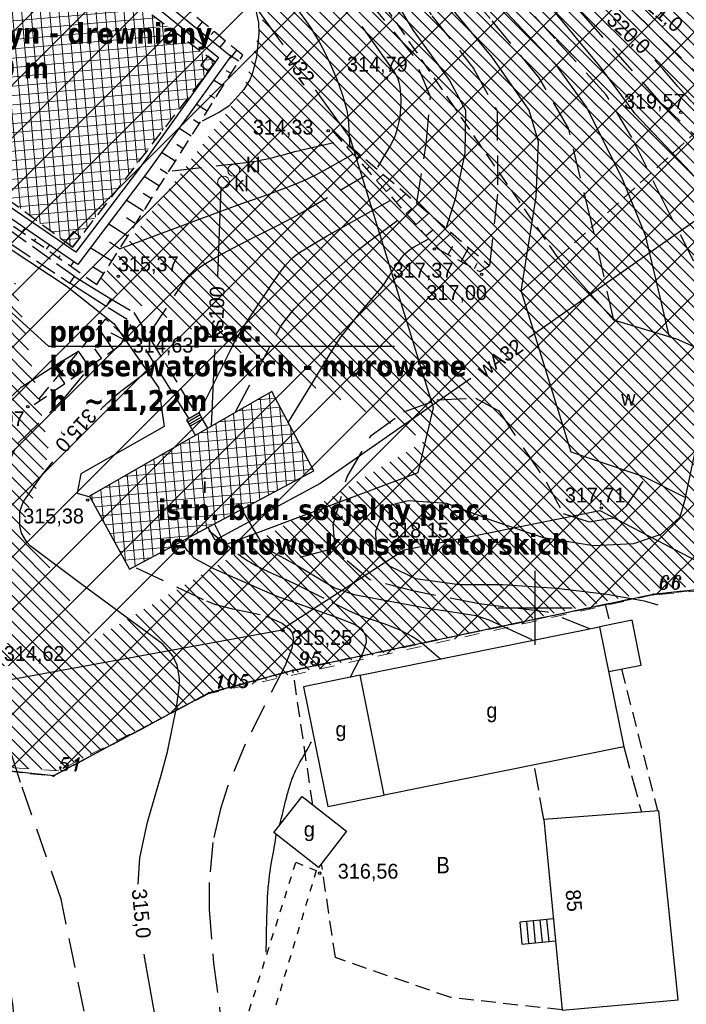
# Model space of a CAD drawing. Extents: x 4615668 to 9294084, y 5331114 to 10688993.
# Tile 55 of 181: x 4655660 to 4655705, y 5334986 to 5335053. Entities that reach past the tile are written whole.
import ezdxf
from ezdxf import colors
from ezdxf.entities.mleader import LeaderData, LeaderLine
from ezdxf.enums import TextEntityAlignment as Align
from ezdxf.math import Vec2, Vec3

# ---------------------------------------------------------------- set-up
doc = ezdxf.new("R2010")
doc.units = 0
doc.header["$MEASUREMENT"] = 0
for name, pattern in [('BUIB05', [1, 0.5, -0.5]), ('CHODNIK', [2, 1.5, -0.5]), ('DROGA', [1, 0.5, -0.5]), ('GEN7', [13.75, 9.75, -1.5, 1, -1.5]), ('KONTUR', [1.5, 1, -0.5]), ('SKARPA1', [1.5, 1, -0.5]), ('UZYTEK', [1.5, 1, -0.5]), ('WARSTWICA', [3, 2, -1]), ('WIATA', [1.5, 1, -0.5])]:
    doc.linetypes.add(name, pattern=pattern)
for name, color, linetype in [('10', 7, 'Continuous'), ('13', 7, 'Continuous'), ('14', 7, 'Continuous'), ('15', 7, 'Continuous'), ('16', 7, 'Continuous'), ('17', 7, 'Continuous'), ('19', 7, 'Continuous'), ('2', 7, 'Continuous'), ('21', 7, 'Continuous'), ('25', 7, 'Continuous'), ('27', 7, 'Continuous'), ('28', 7, 'Continuous'), ('38', 7, 'Continuous'), ('44', 7, 'Continuous'), ('45', 7, 'Continuous'), ('50', 7, 'Continuous'), ('51', 7, 'Continuous'), ('52', 7, 'Continuous'), ('57', 7, 'Continuous'), ('60', 7, 'Continuous'), ('7', 4, 'GEN7'), ('9', 7, 'Continuous'), ('DIM', 7, 'Continuous'), ('tpsa_stolarka', 4, 'Continuous'), ('UKKPA_506', 7, 'Continuous')]:
    doc.layers.add(name, color=color, linetype=linetype)
doc.layers.add('hatch', color=253, linetype='Continuous', lineweight=0)
doc.styles.add('ITALICT', font='ITALICT', dxfattribs={"height": 0.2})
doc.styles.get("Standard").update_dxf_attribs({"font": 'txt.shx'})
doc.styles.add('tomek14', font='ISOCP.shx', dxfattribs={"height": 14})
doc.styles.add('txt', font='TXT', dxfattribs={"height": 0.2})

# ---------------------------------------------------------------- blocks, each defined once
blk = doc.blocks.new('203')
at = {"layer": '57', "color": 3, "linetype": 'Continuous'}
blk.add_circle((0, 0), 0.045, dxfattribs=at)
blk = doc.blocks.new('*M2222')
at = {"layer": '60', "color": 7, "linetype": 'Continuous'}
for p, q in [((350, 197.5), (350, 202.5)), ((347.5, 200), (352.5, 200))]:
    blk.add_line(p, q, dxfattribs=at)
blk = doc.blocks.new('KL')
at = {"layer": 'UKKPA_506', "color": 7, "linetype": 'Continuous', "lineweight": 13}
blk.add_circle((0, 0), 0.4, dxfattribs=at)
blk = doc.blocks.new('WYS')
at = {"layer": '52', "color": 67, "linetype": 'Continuous'}
blk.add_circle((0, 0), 0.08, dxfattribs=at)

msp = doc.modelspace()

# ---------------------------------------------------------------- hatches: boundary and pattern name
at = {"layer": 'hatch', "lineweight": 0, "ltscale": 20}
h = msp.add_hatch(dxfattribs=at)
h.set_pattern_fill('ANSI31', color=3, scale=5, angle=90)
h.set_pattern_definition([(135, (-11889.38753, -1756.1574), (-0.44194173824, -0.44194173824), [])])
h.paths.add_polyline_path([(4655588.854, 5335106.349), (4655610.799, 5335092.928), (4655619.826, 5335105.313), (4655679.3, 5335063.025), (4655675.327, 5335047.976), (4655665.409, 5335034.833), (4655687.601, 5335024.333), (4655665.162, 5335010.881), (4655660.44, 5335018.722), (4655662.201, 5335023.441), (4655659.892, 5335034.977), (4655638.385, 5335008.562), (4655616.894, 5335004.668), (4655615.082, 5335002.357), (4655641.603, 5335003.489), (4655662.829, 5335002.048), (4655672.968, 5335007.291), (4655703.279, 5335014.289), (4655716.801, 5335015.212), (4655741.269, 5335020.258), (4655757.915, 5335026.021), (4655726.837, 5335084.415), (4655710.028, 5335087.457), (4655682.401, 5335098.021), (4655634.828, 5335133.012), (4655626.983, 5335138.104), (4655613.086, 5335142.87)])
at = {"layer": 'hatch', "lineweight": 0}
h = msp.add_hatch(dxfattribs=at)
h.set_pattern_fill('ANSI31', color=160, scale=20)
h.set_pattern_definition([(45, (-11889.3875, -1756.1574), (-1.767766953, 1.767766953), [])])
h.paths.add_polyline_path([(4655585.345, 5335100.489), (4655609.825, 5335141.174), (4655724.52, 5335052.343), (4655757.949, 5335025.923), (4655741.269, 5335020.258), (4655716.277, 5335015.104), (4655702.906, 5335013.9), (4655672.968, 5335007.246), (4655662.829, 5335002.048), (4655641.397, 5335003.503), (4655600.675, 5335001.373), (4655590.095, 5334999.07), (4655563.772, 5335009.583), (4655603.239, 5335036.519), (4655603.01, 5335091.868)])
at = {"layer": 'hatch', "lineweight": 0, "ltscale": 40}
h = msp.add_hatch(dxfattribs=at)
h.set_pattern_fill('ANSI37', color=0, scale=5, angle=50)
h.set_pattern_definition([(95, (-11889.38753, -1756.1574), (-0.62262168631, -0.05447233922), []), (185, (-11889.38753, -1756.1574), (0.05447233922, -0.62262168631), [])])
h.paths.add_polyline_path([(4655657.147, 5335062.016), (4655673.392, 5335049.826), (4655663.758, 5335037.345), (4655647.558, 5335049.339)])
h = msp.add_hatch(dxfattribs=at)
h.set_pattern_fill('ANSI37', color=0, scale=5, angle=50)
h.set_pattern_definition([(95, (-11889.38753, -1756.1574), (-0.62262168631, -0.05447233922), []), (185, (-11889.38753, -1756.1574), (0.05447233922, -0.62262168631), [])])
h.paths.add_polyline_path([(4655667.616, 5335015.63), (4655680.046, 5335022.258), (4655677.213, 5335027.622), (4655664.902, 5335020.561)])

# ---------------------------------------------------------------- linework, layer by layer
at = {"color": 94, "linetype": 'BUIB05', "lineweight": 0, "ltscale": 2}
msp.add_lwpolyline([(4655585.345, 5335100.489), (4655609.825, 5335141.174), (4655724.52, 5335052.343), (4655757.949, 5335025.923), (4655741.269, 5335020.258), (4655716.277, 5335015.104), (4655702.906, 5335013.9), (4655672.968, 5335007.246), (4655662.829, 5335002.048), (4655641.397, 5335003.503), (4655600.675, 5335001.373), (4655590.095, 5334999.07), (4655563.772, 5335009.583), (4655603.239, 5335036.519), (4655603.01, 5335091.868)], close=True, dxfattribs=at)
at = {"layer": '13', "color": 132, "linetype": 'WIATA'}
msp.add_lwpolyline([(4655657.147, 5335062.016), (4655673.392, 5335049.826), (4655663.758, 5335037.345), (4655647.558, 5335049.339)], close=True, dxfattribs=at)
at = {"layer": '13', "color": 132, "linetype": 'Continuous'}
for points in [[(4655672.889, 5335050.224), (4655672.411, 5335049.62), (4655672.914, 5335049.222), (4655673.392, 5335049.826)], [(4655663.288, 5335037.725), (4655663.758, 5335037.345), (4655664.299, 5335038.016), (4655663.828, 5335038.395)]]:
    msp.add_lwpolyline(points, close=True, dxfattribs=at)
at = {"layer": '13', "color": 7, "linetype": 'Continuous'}
for points in [[(4655667.616, 5335015.63), (4655680.046, 5335022.258), (4655677.213, 5335027.622), (4655664.902, 5335020.561)], [(4655683.153, 5335008.481), (4655699.313, 5335011.745), (4655700.945, 5335003.663), (4655684.785, 5335000.399)], [(4655679.241, 5335000.309), (4655682.244, 5334997.965), (4655680.346, 5334995.532), (4655677.342, 5334997.876)], [(4655695.539, 5334998.758), (4655696.789, 5334985.893), (4655704.618, 5334986.592), (4655703.295, 5334999.347)]]:
    msp.add_lwpolyline(points, close=True, dxfattribs=at)
for points in [[(4655699.922, 5335008.731), (4655702.122, 5335009.176), (4655701.514, 5335012.189), (4655699.313, 5335011.745)], [(4655683.153, 5335008.481), (4655679.343, 5335007.712), (4655680.975, 5334999.63), (4655684.785, 5335000.399)]]:
    msp.add_lwpolyline(points, dxfattribs=at)
at = {"layer": '15', "color": 62, "linetype": 'Continuous'}
for p, q in [((4655672.378, 5335026.033), (4655671.539, 5335025.552)), ((4655672.458, 5335025.895), (4655671.619, 5335025.414)), ((4655694.378, 5334991.874), (4655694.522, 5334990.396)), ((4655694.832, 5334991.918), (4655694.975, 5334990.44)), ((4655695.285, 5334991.962), (4655695.428, 5334990.484)), ((4655695.738, 5334992.006), (4655695.881, 5334990.528))]:
    msp.add_line(p, q, dxfattribs=at)
for points in [[(4655672.537, 5335025.756), (4655672.299, 5335026.172), (4655671.46, 5335025.691), (4655671.698, 5335025.275)], [(4655672.889, 5335025.142), (4655672.537, 5335025.756), (4655671.698, 5335025.275), (4655672.05, 5335024.661)], [(4655696.191, 5334992.05), (4655693.925, 5334991.83), (4655694.069, 5334990.352), (4655696.334, 5334990.572)]]:
    msp.add_lwpolyline(points, dxfattribs=at)
at = {"layer": '16', "color": 7, "linetype": 'CHODNIK'}
for p, q in [((4655700.945, 5335003.663), (4655702.131, 5334999.259)), ((4655695.539, 5334998.758), (4655694.907, 5335002.443))]:
    msp.add_line(p, q, dxfattribs=at)
for points in [[(4655663.905, 5335035.366), (4655657.38, 5335040.012), (4655648.345, 5335046.517), (4655646.462, 5335047.96)], [(4655646.178, 5335047.603), (4655659.663, 5335037.534), (4655663.58, 5335034.924)], [(4655671.619, 5335025.782), (4655667.453, 5335032.462), (4655666.028, 5335033.342)], [(4655666.353, 5335033.866), (4655667.907, 5335032.934), (4655672.128, 5335026.074)]]:
    msp.add_lwpolyline(points, dxfattribs=at)
at = {"layer": '17', "color": 97, "linetype": 'DROGA'}
msp.add_lwpolyline([(4655665.864, 5334968.839), (4655665.996, 5334971.667), (4655674.766, 5334982.99), (4655678.825, 5334995.871), (4655680.203, 5334995.331), (4655676.175, 5334981.931), (4655667.687, 5334970.731)], dxfattribs=at)
at = {"layer": '19', "color": 172, "linetype": 'Continuous'}
msp.add_line((4655679.111, 5335016.444), (4655681.581, 5335017.092), dxfattribs=at)
at = {"layer": '2', "color": 5, "linetype": 'Continuous'}
for p, q in [((4655716.849, 5335015.422), (4655702.929, 5335013.939)), ((4655702.929, 5335013.939), (4655678.628, 5335008.812)), ((4655678.628, 5335008.812), (4655672.968, 5335007.291)), ((4655672.968, 5335007.291), (4655662.479, 5335001.698)), ((4655662.479, 5335001.698), (4655651.948, 5335002.835))]:
    msp.add_line(p, q, dxfattribs=at)
at = {"layer": '21', "color": 1, "linetype": 'Continuous'}
msp.add_lwpolyline([(4655647.55, 5335047.127), (4655647.701, 5335044.944), (4655657.718, 5335037.79), (4655659.552, 5335037.235), (4655663.39, 5335034.698), (4655666.562, 5335032.177), (4655669.567, 5335027.88), (4655669.953, 5335025.254), (4655664.331, 5335022.061), (4655664.068, 5335020.763), (4655664.926, 5335020.518)], dxfattribs=at)
at = {"layer": '25', "color": 165, "linetype": 'Continuous'}
for points in [[(4655677.964, 5335050.989), (4655676.1, 5335053.572), (4655667.786, 5335060.963), (4655661.406, 5335065.199), (4655655.452, 5335069.123), (4655637.039, 5335074.982), (4655624.232, 5335084.631), (4655622.842, 5335085.675)], [(4655729.553, 5335055.974), (4655714.455, 5335045.08), (4655707.878, 5335040.608), (4655694.548, 5335031.238)], [(4655673.328, 5335018.676), (4655674.03, 5335017.268), (4655687.084, 5335022.156), (4655688.118, 5335026.51), (4655682.477, 5335044.732), (4655680.143, 5335047.968)], [(4655690.634, 5335028.503), (4655680.471, 5335021.41), (4655673.388, 5335017.592), (4655672.904, 5335018.45)]]:
    msp.add_lwpolyline(points, dxfattribs=at)
at = {"layer": '27', "color": 17, "linetype": 'Continuous'}
msp.add_line((4655673.776, 5335041.378), (4655673.543, 5335035.402), dxfattribs=at)
msp.add_lwpolyline([(4655673.35, 5335030.456), (4655673.325, 5335029.807), (4655673.114, 5335025.271)], dxfattribs=at)
at = {"layer": '38', "color": 97, "linetype": 'Continuous'}
msp.add_lwpolyline([(4655583.716, 5335000.259), (4655587.433, 5335000.202), (4655625.383, 5335005.955), (4655636.418, 5335007.594), (4655657.829, 5335007.879), (4655677.787, 5335011.524), (4655686.135, 5335016.935), (4655699.337, 5335019.603), (4655707.629, 5335015.273), (4655724.926, 5335014.934), (4655744.155, 5335019.032), (4655746.363, 5335020.077), (4655759.249, 5335031.868), (4655781.041, 5335034.87), (4655808.418, 5335038.151), (4655830.385, 5335042.05), (4655859.244, 5335048.896), (4655876.161, 5335050.644), (4655888.708, 5335047.526), (4655916.355, 5335047.409), (4655948.844, 5335051.828), (4655991.751, 5335057.21), (4655991.355, 5335065.089)], dxfattribs=at)
at = {"layer": '44', "color": 125, "linetype": 'Continuous'}
msp.add_lwpolyline([(4655663.905, 5335035.366), (4655666.353, 5335033.866), (4655666.028, 5335033.342), (4655663.58, 5335034.924), (4655663.905, 5335035.366)], dxfattribs=at)
at = {"layer": '45', "color": 219, "linetype": 'Continuous'}
for points in [[(4655636.198, 5335067.381), (4655638.323, 5335067.526), (4655647.061, 5335068.833), (4655653.766, 5335067.223), (4655663.923, 5335058.812), (4655674.432, 5335050.237), (4655668.756, 5335042.325), (4655664.112, 5335036.191), (4655655.13, 5335042.347), (4655648.921, 5335046.673)], [(4655638.433, 5335066.936), (4655647.035, 5335068.223), (4655653.49, 5335066.673), (4655663.541, 5335058.348), (4655673.616, 5335050.129), (4655668.272, 5335042.681), (4655663.98, 5335037.009), (4655655.472, 5335042.841), (4655649.263, 5335047.165)], [(4655694.022, 5335034.38), (4655697.363, 5335023.547), (4655702.337, 5335021.871), (4655705.095, 5335020.468), (4655706.183, 5335025.573), (4655707.31, 5335029.899), (4655704.512, 5335031.146), (4655700.277, 5335032.432), (4655696.509, 5335036.64), (4655694.022, 5335034.38)]]:
    msp.add_lwpolyline(points, dxfattribs=at)
at = {"layer": '50', "color": 245, "linetype": 'WARSTWICA'}
for points in [[(4655686.975, 5335040.351), (4655687.615, 5335044.286), (4655687.914, 5335047.494), (4655686.72, 5335050.317), (4655684.374, 5335053.183), (4655682.415, 5335055.774), (4655680.923, 5335058.084), (4655679.984, 5335061.035), (4655679.473, 5335062.874), (4655672.996, 5335068.55), (4655669.715, 5335072.691), (4655665.543, 5335078.238), (4655662.259, 5335082.344), (4655660.004, 5335086.811), (4655657.36, 5335094.083), (4655653.742, 5335103.381), (4655651.994, 5335109.24), (4655649.35, 5335114.159), (4655646.499, 5335120.087), (4655646.061, 5335120.99)], [(4655651.404, 5335120.001), (4655654.474, 5335113.714), (4655656.478, 5335108.068), (4655657.915, 5335103.905), (4655660.047, 5335098.174), (4655662.392, 5335092.614), (4655664.863, 5335087.549), (4655666.824, 5335083.229), (4655669.511, 5335079.251), (4655673.086, 5335075.25), (4655677.436, 5335069.561), (4655681.231, 5335065.498), (4655683.361, 5335061.273), (4655685.399, 5335057.319), (4655688, 5335052.956), (4655690.815, 5335049.406), (4655692.392, 5335046.541), (4655692.435, 5335040.913), (4655691.892, 5335036.116)], [(4655700.277, 5335032.432), (4655698.75, 5335039.097), (4655697.204, 5335045.373), (4655695.235, 5335048.758), (4655691.931, 5335052.778), (4655688.561, 5335056.555), (4655686.312, 5335060.716), (4655684.554, 5335064.524), (4655683.359, 5335067.485), (4655681.601, 5335069.742), (4655678.719, 5335073.55), (4655675.137, 5335078.737), (4655672.044, 5335083.18), (4655669.302, 5335088.539), (4655666.565, 5335095.421), (4655663.542, 5335103.178), (4655658.902, 5335114.319)], [(4655711.246, 5335014.803), (4655710.595, 5335020.567), (4655709.24, 5335027.527), (4655707.017, 5335033.727), (4655703.818, 5335040.035), (4655701.494, 5335044.736), (4655699.759, 5335047.618), (4655696.289, 5335051.425), (4655691.897, 5335056.319), (4655689.464, 5335059.94), (4655686.537, 5335065.215), (4655685.127, 5335069.837), (4655681.393, 5335075.583), (4655678.194, 5335081.619), (4655674.245, 5335091.321), (4655671.263, 5335099.043), (4655667.852, 5335107.678)], [(4655679.672, 5335098.218), (4655683.126, 5335084.153), (4655684.71, 5335078.735), (4655687.041, 5335071.774), (4655688.614, 5335067.206), (4655691.216, 5335062.095), (4655693.54, 5335058.314), (4655698.202, 5335052.985), (4655703.299, 5335047.221), (4655705.561, 5335045.063), (4655709.085, 5335042.833), (4655710.928, 5335042.289)], [(4655712.342, 5335044.512), (4655706.975, 5335047.993), (4655702.475, 5335052.397), (4655697.161, 5335057.455), (4655693.752, 5335061.895), (4655692.017, 5335064.994), (4655691.475, 5335068.475), (4655691.53, 5335072.842), (4655690.12, 5335077.03), (4655688.823, 5335080.143), (4655688.877, 5335084.384), (4655689.741, 5335088.395), (4655691.584, 5335093.615)], [(4655676.059, 5335058.358), (4655677.594, 5335055.407), (4655677.828, 5335054.987), (4655677.996, 5335054.714), (4655678.353, 5335054.182), (4655679.491, 5335052.621), (4655679.853, 5335052.088), (4655680.024, 5335051.814), (4655680.412, 5335051.147), (4655680.596, 5335050.81), (4655680.861, 5335050.299), (4655681.232, 5335049.518), (4655681.572, 5335048.717), (4655681.73, 5335048.307), (4655681.999, 5335047.534), (4655682.114, 5335047.144), (4655682.255, 5335046.554), (4655682.322, 5335046.157), (4655682.346, 5335045.957), (4655682.37, 5335045.655), (4655682.455, 5335044.03)], [(4655670.479, 5335042.5), (4655673.805, 5335042.87), (4655675.468, 5335043.056), (4655675.617, 5335043.074), (4655675.717, 5335043.087), (4655675.915, 5335043.117), (4655676.014, 5335043.133), (4655676.211, 5335043.167), (4655676.408, 5335043.205), (4655676.54, 5335043.232), (4655676.801, 5335043.289), (4655677.095, 5335043.357), (4655677.29, 5335043.405), (4655677.42, 5335043.438), (4655677.68, 5335043.504), (4655678.069, 5335043.607), (4655678.588, 5335043.744), (4655678.848, 5335043.811), (4655679.108, 5335043.877), (4655679.238, 5335043.908), (4655679.434, 5335043.954), (4655681.481, 5335044.425)], [(4655668.983, 5335031.562), (4655671.115, 5335034.77), (4655671.204, 5335034.898), (4655671.396, 5335035.141), (4655671.605, 5335035.369), (4655671.754, 5335035.513), (4655672.07, 5335035.784), (4655672.32, 5335035.974), (4655672.493, 5335036.094), (4655672.85, 5335036.324), (4655673.404, 5335036.647), (4655674.526, 5335037.25), (4655675.045, 5335037.527), (4655676.093, 5335038.061), (4655677.493, 5335038.763), (4655678.189, 5335039.122), (4655678.876, 5335039.495), (4655679.217, 5335039.688), (4655683.652, 5335042.255)], [(4655674.782, 5335026.301), (4655677.512, 5335031.476), (4655677.603, 5335031.644), (4655677.8, 5335031.971), (4655678.013, 5335032.288), (4655678.163, 5335032.494), (4655678.48, 5335032.893), (4655678.732, 5335033.183), (4655679.263, 5335033.743), (4655679.82, 5335034.282), (4655680.966, 5335035.326), (4655682.319, 5335036.547), (4655683.008, 5335037.138), (4655683.716, 5335037.706), (4655684.079, 5335037.978), (4655686.126, 5335039.475)], [(4655665.206, 5334970.151), (4655665.505, 5334976.224), (4655665.163, 5334982.897), (4655662.993, 5334993.385), (4655660.264, 5335001.255), (4655657.876, 5335008.596), (4655657.706, 5335013.087), (4655657.835, 5335019.259), (4655660.052, 5335024.092), (4655663.25, 5335027.214), (4655664.828, 5335029.139)], [(4655698.659, 5335011.625), (4655695.802, 5335012.737), (4655691.197, 5335013.293), (4655686.804, 5335014.148), (4655683.819, 5335014.918), (4655682.113, 5335016.329), (4655681.474, 5335017.057), (4655681.346, 5335018.639), (4655682.28, 5335021.874), (4655683.901, 5335024.654), (4655686.118, 5335026.237), (4655688.336, 5335027.049), (4655690.937, 5335027.177), (4655692.515, 5335026.322), (4655694.178, 5335023.799), (4655695.713, 5335021.532), (4655696.864, 5335019.393), (4655698.613, 5335018.837), (4655700.233, 5335019.094), (4655701.129, 5335019.906), (4655702.408, 5335021.788)], [(4655672.952, 5335018.256), (4655674.913, 5335016.674), (4655675.315, 5335016.376), (4655675.595, 5335016.194), (4655675.785, 5335016.079), (4655676.175, 5335015.862), (4655676.474, 5335015.71), (4655677.083, 5335015.423), (4655678.316, 5335014.87), (4655678.922, 5335014.578), (4655681.25, 5335013.403), (4655682.419, 5335012.824), (4655682.777, 5335012.661), (4655683.02, 5335012.563), (4655683.514, 5335012.384), (4655684.014, 5335012.219), (4655684.682, 5335012.001), (4655685.014, 5335011.885), (4655685.504, 5335011.692), (4655685.745, 5335011.584), (4655686.346, 5335011.28), (4655686.639, 5335011.114), (4655687.065, 5335010.844), (4655687.47, 5335010.547), (4655687.664, 5335010.386), (4655688.602, 5335009.574)], [(4655668.056, 5335015.722), (4655672.789, 5335013.498), (4655673.333, 5335013.28), (4655674.46, 5335012.992), (4655676.773, 5335012.499), (4655677.906, 5335012.001), (4655678.404, 5335011.591), (4655678.578, 5335011.338), (4655678.674, 5335010.931), (4655678.564, 5335010.316), (4655678.077, 5335009.092), (4655675.397, 5335003.848), (4655674.217, 5335000.959), (4655673.735, 5334999.485), (4655673.222, 5334997.218), (4655672.97, 5334994.507), (4655672.97, 5334992.689), (4655673.268, 5334989.071), (4655673.684, 5334985.979), (4655673.993, 5334984.451), (4655674.42, 5334982.698)]]:
    msp.add_lwpolyline(points, dxfattribs=at)
at = {"layer": '50', "color": 216, "linetype": 'Continuous'}
for points in [[(4655659.279, 5335094.702), (4655661.739, 5335089.162), (4655663.867, 5335083.9), (4655666.84, 5335079.308), (4655670.233, 5335075.218), (4655674.422, 5335070.822), (4655678.398, 5335066.108), (4655681.955, 5335061.35), (4655683.684, 5335057.037), (4655686.737, 5335051.961), (4655689.187, 5335048.577), (4655690.266, 5335046.576), (4655690.222, 5335043.684), (4655689.579, 5335040.582), (4655688.937, 5335038.609)], [(4655694.022, 5335034.38), (4655695.033, 5335040.743), (4655695.194, 5335044.449), (4655694.551, 5335046.584), (4655692.061, 5335050.169), (4655688.774, 5335054.142), (4655686.766, 5335057.405), (4655684.998, 5335060.547), (4655683.753, 5335063.327), (4655682.55, 5335066.586), (4655679.665, 5335069.715), (4655677.104, 5335073.203), (4655673.729, 5335077.513), (4655670.998, 5335081.099), (4655667.957, 5335085.631), (4655666.787, 5335087.41), (4655663.933, 5335094.496)], [(4655670.729, 5335092.196), (4655671.285, 5335090.864), (4655673.896, 5335084.741), (4655676.909, 5335078.416), (4655679.985, 5335074.292), (4655681.472, 5335071.714), (4655684.256, 5335068.51), (4655684.806, 5335067.363), (4655686.172, 5335063.657), (4655686.935, 5335062.126), (4655689.585, 5335057.394), (4655692.638, 5335053.567), (4655696.333, 5335049.66), (4655698.449, 5335046.738), (4655700.859, 5335041.904), (4655702.385, 5335038.157), (4655703.466, 5335033.592), (4655703.989, 5335031.376)], [(4655716.757, 5335014.837), (4655717.039, 5335017.214), (4655716.717, 5335020.96), (4655715.592, 5335024.773), (4655713.383, 5335030.01), (4655711.254, 5335034.924), (4655709.009, 5335038.411), (4655705.434, 5335042.399), (4655701.698, 5335046.347), (4655699.334, 5335049.548), (4655696.12, 5335053.415), (4655693.067, 5335057.161), (4655690.054, 5335061.431), (4655688.053, 5335065.075), (4655687.129, 5335067.975), (4655685.201, 5335071.56), (4655682.315, 5335077.79), (4655679.744, 5335084.397), (4655677.585, 5335090.231)], [(4655674.764, 5335057.04), (4655676.05, 5335053.616), (4655676.296, 5335052.504), (4655676.319, 5335051.732), (4655676.17, 5335050.192), (4655675.934, 5335049.176), (4655675.74, 5335048.686), (4655675.327, 5335047.976), (4655674.298, 5335046.849), (4655673.68, 5335046.445), (4655672.515, 5335045.841)], [(4655672.299, 5335026.172), (4655674.361, 5335030.322), (4655674.603, 5335030.789), (4655674.773, 5335031.096), (4655675.128, 5335031.7), (4655675.694, 5335032.589), (4655676.877, 5335034.342), (4655677.167, 5335034.783), (4655677.558, 5335035.373), (4655677.761, 5335035.662), (4655678.083, 5335036.079), (4655678.253, 5335036.277), (4655678.493, 5335036.526), (4655678.62, 5335036.644), (4655678.818, 5335036.811), (4655679.137, 5335037.037), (4655680.208, 5335037.687), (4655680.928, 5335038.103), (4655682.378, 5335038.919), (4655685.192, 5335040.501)], [(4655678.284, 5335025.488), (4655681.312, 5335030.45), (4655681.636, 5335030.952), (4655681.864, 5335031.279), (4655682.343, 5335031.915), (4655683.101, 5335032.843), (4655684.134, 5335034.065), (4655684.638, 5335034.684), (4655684.793, 5335034.891), (4655685.084, 5335035.326), (4655685.651, 5335036.218), (4655685.852, 5335036.501), (4655685.958, 5335036.636), (4655686.183, 5335036.89), (4655686.303, 5335037.008), (4655686.495, 5335037.171), (4655686.702, 5335037.315), (4655686.813, 5335037.379), (4655687.751, 5335037.892)], [(4655657.663, 5334971.143), (4655659.122, 5334976.723), (4655660.094, 5334981.003), (4655659.77, 5334986.15), (4655658.85, 5334991.66), (4655656.419, 5334998.703), (4655654.37, 5335004.311), (4655653.667, 5335009.404), (4655653.722, 5335013.142), (4655654.853, 5335017.619), (4655656.582, 5335022.603), (4655658.473, 5335026.179), (4655660.309, 5335027.913), (4655662.578, 5335029.376), (4655664.17, 5335030.333)], [(4655705.095, 5335020.468), (4655704.722, 5335019.15), (4655703.437, 5335017.981), (4655701.589, 5335017.337), (4655698.898, 5335017.216), (4655695.524, 5335017.74), (4655692.109, 5335018.908), (4655689.016, 5335020.076), (4655686.405, 5335020.237), (4655684.798, 5335019.834), (4655684.196, 5335018.183), (4655684.236, 5335016.813), (4655685.16, 5335015.846), (4655686.887, 5335015), (4655689.86, 5335014.598), (4655692.752, 5335014.598), (4655696.407, 5335014.356), (4655699.822, 5335013.953), (4655702.312, 5335013.51), (4655703.236, 5335013.228)], [(4655675.211, 5335019.604), (4655676.376, 5335017.63), (4655677.075, 5335016.89), (4655678.947, 5335015.858), (4655681.429, 5335014.385), (4655682.763, 5335013.924), (4655687.704, 5335012.997), (4655689.1, 5335012.805), (4655690.952, 5335012.518), (4655691.841, 5335012.232), (4655694.734, 5335010.903)], [(4655682.482, 5335008.325), (4655683.366, 5335010.016), (4655683.585, 5335010.722), (4655683.575, 5335011.09), (4655683.325, 5335011.547), (4655682.827, 5335011.884), (4655681.759, 5335012.313), (4655677.461, 5335013.843), (4655673.283, 5335015.656), (4655671.998, 5335016.351), (4655671.516, 5335016.865), (4655671.114, 5335017.509)], [(4655677.745, 5334998.441), (4655677.803, 5334998.662), (4655677.841, 5334998.81), (4655677.915, 5334999.106), (4655677.988, 5334999.402), (4655678.085, 5334999.796), (4655678.134, 5334999.994), (4655678.21, 5335000.289), (4655678.249, 5335000.436), (4655678.303, 5335000.632), (4655678.331, 5335000.73), (4655678.374, 5335000.877), (4655678.441, 5335001.096), (4655678.512, 5335001.314), (4655678.549, 5335001.422), (4655678.585, 5335001.524), (4655678.61, 5335001.591), (4655678.663, 5335001.724), (4655678.691, 5335001.79), (4655678.748, 5335001.921), (4655678.808, 5335002.051), (4655678.85, 5335002.137), (4655678.935, 5335002.307), (4655679.035, 5335002.498), (4655679.104, 5335002.624), (4655679.244, 5335002.874), (4655679.386, 5335003.123), (4655679.577, 5335003.456), (4655679.67, 5335003.622), (4655679.762, 5335003.79), (4655679.807, 5335003.874), (4655679.874, 5335004.001)], [(4655676.821, 5334989.821), (4655676.831, 5334990.156), (4655676.837, 5334990.378), (4655676.847, 5334990.824), (4655676.855, 5334991.27), (4655676.865, 5334991.865), (4655676.871, 5334992.162), (4655676.883, 5334992.608), (4655676.891, 5334992.831), (4655676.902, 5334993.128), (4655676.909, 5334993.276), (4655676.921, 5334993.499), (4655676.942, 5334993.833), (4655676.958, 5334994.055), (4655676.967, 5334994.166), (4655676.982, 5334994.333), (4655676.994, 5334994.46), (4655677.021, 5334994.712), (4655677.053, 5334994.964), (4655677.075, 5334995.131), (4655677.091, 5334995.243), (4655677.125, 5334995.466), (4655677.164, 5334995.716), (4655677.192, 5334995.883), (4655677.249, 5334996.216), (4655677.307, 5334996.549), (4655677.384, 5334996.993), (4655677.422, 5334997.216), (4655677.477, 5334997.549), (4655677.504, 5334997.716)]]:
    msp.add_lwpolyline(points, dxfattribs=at)
at = {"layer": '50', "color": 7, "linetype": 'Continuous'}
for points in [[(4655684.359, 5335042.735), (4655685.187, 5335044.159), (4655685.382, 5335044.536), (4655685.494, 5335044.797), (4655685.56, 5335044.976), (4655685.675, 5335045.342), (4655685.746, 5335045.622), (4655685.785, 5335045.811), (4655685.849, 5335046.193), (4655685.873, 5335046.385), (4655685.905, 5335046.768), (4655685.919, 5335047.15), (4655685.918, 5335047.402), (4655685.893, 5335047.895), (4655685.863, 5335048.145), (4655685.84, 5335048.271), (4655685.796, 5335048.46), (4655685.703, 5335048.737), (4655685.576, 5335048.999), (4655685.499, 5335049.121), (4655683.447, 5335052.009), (4655683.3, 5335052.219)], [(4655711.488, 5335043.457), (4655708.651, 5335044.726), (4655708.235, 5335044.931), (4655707.967, 5335045.083), (4655707.791, 5335045.19), (4655707.448, 5335045.42), (4655707.198, 5335045.604), (4655706.714, 5335045.997), (4655706.251, 5335046.417), (4655705.952, 5335046.709), (4655705.378, 5335047.309), (4655704.594, 5335048.189), (4655703.564, 5335049.372), (4655703.037, 5335049.952)], [(4655666.939, 5335037.239), (4655673.826, 5335039.807), (4655675.439, 5335040.382), (4655676.879, 5335040.882), (4655677.595, 5335041.141), (4655678.659, 5335041.553), (4655679.357, 5335041.85), (4655679.702, 5335042.007), (4655680.214, 5335042.254), (4655680.966, 5335042.656), (4655682.702, 5335043.645)], [(4655665.639, 5335026.381), (4655665.856, 5335026.597), (4655665.966, 5335026.703), (4655666.132, 5335026.862), (4655666.301, 5335027.018), (4655666.386, 5335027.095), (4655666.558, 5335027.247), (4655666.645, 5335027.323), (4655666.776, 5335027.434), (4655666.953, 5335027.581), (4655667.042, 5335027.653), (4655667.177, 5335027.759), (4655667.314, 5335027.864), (4655667.383, 5335027.915), (4655669.185, 5335029.254)], [(4655668.185, 5334994.39), (4655668.309, 5334996.166), (4655668.825, 5334998.579), (4655669.75, 5335001.737), (4655670.177, 5335003.326), (4655670.786, 5335006.314), (4655670.978, 5335007.81), (4655670.986, 5335008.255), (4655670.81, 5335009.16), (4655670.521, 5335009.8), (4655669.854, 5335010.589), (4655664.38, 5335014.598), (4655660.912, 5335017.214), (4655660.672, 5335017.451), (4655660.328, 5335018.068), (4655660.201, 5335018.545), (4655660.205, 5335019.52), (4655660.443, 5335020.152), (4655661.715, 5335022.005), (4655662.428, 5335022.885)], [(4655670.709, 5334977.851), (4655668.774, 5334988.626), (4655668.749, 5334988.764), (4655668.737, 5334988.833), (4655668.719, 5334988.937), (4655668.692, 5334989.093), (4655668.665, 5334989.248), (4655668.652, 5334989.326), (4655668.626, 5334989.482), (4655668.613, 5334989.559), (4655668.594, 5334989.676)]]:
    msp.add_lwpolyline(points, dxfattribs=at)
at = {"layer": '51', "color": 3, "linetype": 'Continuous'}
for p, q in [((4655672.515, 5335052.538), (4655672.152, 5335052.098)), ((4655673.286, 5335051.902), (4655673.106, 5335051.684)), ((4655674.058, 5335051.266), (4655673.701, 5335050.833)), ((4655674.829, 5335050.63), (4655674.385, 5335050.09)), ((4655674.989, 5335049.896), (4655674.356, 5335050.299)), ((4655674.452, 5335049.053), (4655674.154, 5335049.243)), ((4655673.916, 5335048.209), (4655673.271, 5335048.619)), ((4655673.379, 5335047.365), (4655673.033, 5335047.585)), ((4655672.842, 5335046.521), (4655672.103, 5335046.991)), ((4655672.306, 5335045.677), (4655671.913, 5335045.927)), ((4655671.769, 5335044.834), (4655670.936, 5335045.364)), ((4655681.603, 5335044.836), (4655681.653, 5335044.881)), ((4655671.233, 5335043.99), (4655670.792, 5335044.27)), ((4655682.269, 5335044.09), (4655682.344, 5335044.157)), ((4655670.696, 5335043.146), (4655669.768, 5335043.736)), ((4655682.935, 5335043.344), (4655683.186, 5335043.569)), ((4655670.159, 5335042.302), (4655669.672, 5335042.612)), ((4655683.601, 5335042.598), (4655683.777, 5335042.755)), ((4655669.623, 5335041.458), (4655668.595, 5335042.112)), ((4655684.267, 5335041.852), (4655684.719, 5335042.256)), ((4655684.933, 5335041.106), (4655685.21, 5335041.353)), ((4655669.086, 5335040.614), (4655668.538, 5335040.963)), ((4655685.599, 5335040.36), (4655686.252, 5335040.944)), ((4655668.549, 5335039.771), (4655667.383, 5335040.512)), ((4655686.265, 5335039.615), (4655686.642, 5335039.951)), ((4655668.013, 5335038.927), (4655667.395, 5335039.32)), ((4655686.931, 5335038.869), (4655687.786, 5335039.631)), ((4655660.369, 5335038.355), (4655660.559, 5335038.626)), ((4655667.476, 5335038.083), (4655666.172, 5335038.912)), ((4655687.597, 5335038.123), (4655688.075, 5335038.549)), ((4655688.263, 5335037.377), (4655689.319, 5335038.319)), ((4655661.189, 5335037.782), (4655661.286, 5335037.921)), ((4655662.009, 5335037.209), (4655662.209, 5335037.495)), ((4655666.403, 5335036.395), (4655664.961, 5335037.312)), ((4655666.939, 5335037.239), (4655666.253, 5335037.676)), ((4655689.101, 5335036.848), (4655689.406, 5335037.415)), ((4655689.981, 5335036.374), (4655690.489, 5335037.317)), ((4655662.828, 5335036.636), (4655662.931, 5335036.783)), ((4655663.648, 5335036.064), (4655663.858, 5335036.365)), ((4655665.866, 5335035.552), (4655665.111, 5335036.032)), ((4655690.862, 5335035.9), (4655691.064, 5335036.276)), ((4655666.532, 5335030.429), (4655665.5, 5335031.928)), ((4655667.197, 5335031.133), (4655666.364, 5335031.549)), ((4655664.884, 5335029.295), (4655664.17, 5335030.333)), ((4655665.708, 5335029.862), (4655665.272, 5335030.496)), ((4655663.237, 5335028.161), (4655662.84, 5335028.738)), ((4655664.06, 5335028.728), (4655663.783, 5335029.132)), ((4655662.413, 5335027.594), (4655662.294, 5335027.767)), ((4655661.589, 5335027.027), (4655661.51, 5335027.143))]:
    msp.add_line(p, q, dxfattribs=at)
at = {"layer": '51', "color": 3, "linetype": 'SKARPA1'}
for p, q in [((4655681.27, 5335045.209), (4655691.892, 5335036.116)), ((4655691.234, 5335035.7), (4655691.892, 5335036.116)), ((4655665.989, 5335032.514), (4655661.177, 5335026.744)), ((4655667.297, 5335031.334), (4655665.989, 5335032.514))]:
    msp.add_line(p, q, dxfattribs=at)
for points in [[(4655648.921, 5335046.673), (4655648.707, 5335046.505), (4655665.409, 5335034.833), (4655675.24, 5335050.291), (4655659.614, 5335063.176), (4655654.362, 5335067.745), (4655640.426, 5335072.356), (4655640.004, 5335072.256)], [(4655681.27, 5335045.209), (4655688.397, 5335037.227), (4655691.234, 5335035.7)], [(4655661.177, 5335026.744), (4655667.009, 5335030.757), (4655667.297, 5335031.334)]]:
    msp.add_lwpolyline(points, dxfattribs=at)
at = {"layer": '7', "color": 245, "linetype": 'KONTUR'}
for p, q in [((4655716.849, 5335015.422), (4655702.929, 5335013.939)), ((4655702.929, 5335013.939), (4655716.849, 5335015.422)), ((4655702.929, 5335013.939), (4655678.628, 5335008.812)), ((4655678.628, 5335008.812), (4655702.929, 5335013.939)), ((4655678.628, 5335008.812), (4655672.968, 5335007.291)), ((4655672.968, 5335007.291), (4655678.628, 5335008.812)), ((4655672.968, 5335007.291), (4655662.479, 5335001.698)), ((4655662.479, 5335001.698), (4655672.968, 5335007.291)), ((4655662.479, 5335001.698), (4655651.948, 5335002.835)), ((4655651.948, 5335002.835), (4655662.479, 5335001.698))]:
    msp.add_line(p, q, dxfattribs=at)
at = {"layer": '9', "color": 3, "linetype": 'UZYTEK'}
for p, q in [((4655678.628, 5335008.812), (4655699.677, 5335013.253)), ((4655699.677, 5335013.253), (4655700.025, 5335011.889)), ((4655679.969, 5334999.741), (4655678.628, 5335008.812)), ((4655700.784, 5335008.905), (4655703.221, 5334999.341)), ((4655681.49, 5334989.447), (4655680.552, 5334995.796)), ((4655689.269, 5334986.754), (4655681.49, 5334989.447)), ((4655696.787, 5334985.919), (4655689.269, 5334986.754))]:
    msp.add_line(p, q, dxfattribs=at)
for points in [[(4655696.509, 5335036.64), (4655721.108, 5335059.051), (4655720.554, 5335059.545), (4655705.53, 5335060.533), (4655703.813, 5335067.558), (4655701.111, 5335075.626), (4655696.192, 5335092.192)], [(4655696.509, 5335036.64), (4655689.563, 5335046.714), (4655682.236, 5335057.396), (4655679.037, 5335061.702)]]:
    msp.add_lwpolyline(points, dxfattribs=at)

# ---------------------------------------------------------------- block references
at = {"layer": '28', "color": 17, "linetype": 'Continuous'}
for p in [(4655674.639, 5335042.538), (4655673.947, 5335041.739)]:
    msp.add_blockref('KL', p, dxfattribs=at)
at = {"layer": '52', "color": 67, "linetype": 'Continuous'}
for p in [(4655684.931, 5335048.763), (4655704.789, 5335046.449), (4655681.005, 5335045.21), (4655688.167, 5335037.225), (4655666.859, 5335035.376), (4655691.362, 5335035.526), (4655667.514, 5335031.129), (4655660.748, 5335026.599), (4655664.79, 5335020.305), (4655699.424, 5335019.758), (4655685.955, 5335017.048), (4655677.956, 5335011.489), (4655680.433, 5334995.14)]:
    msp.add_blockref('WYS', p, dxfattribs=at)
at = {"layer": '57', "color": 3, "linetype": 'Continuous'}
for p in [(4655702.929, 5335013.939), (4655678.628, 5335008.812), (4655672.968, 5335007.291), (4655662.479, 5335001.698)]:
    msp.add_blockref('203', p, dxfattribs=at)
at = {"layer": '60', "color": 7, "linetype": 'Continuous'}
msp.add_blockref('*M2222', (4655344.967, 5334813.025), dxfattribs=at)

# ---------------------------------------------------------------- texts
at = {"layer": '10', "color": 125, "linetype": 'Continuous', "style": 'txt', "width": 0.909091}
msp.add_text('B', height=1.1, dxfattribs=at).set_placement((4655688.311, 5334995.133))
at = {"layer": '14', "color": 7, "linetype": 'Continuous', "style": 'txt'}
for s, p in [('i', (4655672.69, 5335021.311)), ('g', (4655692.044, 5335005.961)), ('g', (4655681.867, 5335004.699)), ('g', (4655679.733, 5334997.949))]:
    msp.add_text(s, height=1, dxfattribs=at).set_placement(p, align=Align.MIDDLE)
at = {"layer": '14', "color": 245, "linetype": 'Continuous', "style": 'txt'}
msp.add_text('85', height=1, rotation=275.5496, dxfattribs=at).set_placement((4655697.079, 5334993.248), align=Align.CENTER)
at = {"layer": '25', "color": 165, "linetype": 'Continuous', "style": 'txt'}
for s, rotation, p in [('w32', 305.80593, (4655679.053, 5335049.48)), ('wA32', 34.91327, (4655692.592, 5335029.87))]:
    msp.add_text(s, height=1, rotation=rotation, dxfattribs=at).set_placement(p, align=Align.MIDDLE)
at = {"layer": '27', "color": 17, "linetype": 'Continuous', "style": 'txt'}
msp.add_text('ks100', height=1, rotation=87.76793, dxfattribs=at).set_placement((4655673.447, 5335032.929), align=Align.MIDDLE)
at = {"layer": '28', "color": 17, "linetype": 'Continuous', "style": 'txt'}
for p in [(4655675.47, 5335042.399), (4655674.674, 5335041.115)]:
    msp.add_text('kl', height=1, dxfattribs=at).set_placement(p)
at = {"layer": '50', "color": 6, "linetype": 'Continuous', "style": 'txt'}
for s, rotation, p in [('321,0', 319.80897, (4655703.388, 5335053.165)), ('320,0', 317.15852, (4655701.21, 5335051.727)), ('315,0', 228.03725, (4655663.929, 5335025.049)), ('315,0', 275.35389, (4655668.325, 5334992.413))]:
    msp.add_text(s, height=1, rotation=rotation, dxfattribs=at).set_placement(p, align=Align.MIDDLE)
at = {"layer": '52', "color": 67, "linetype": 'Continuous', "style": 'txt'}
for s, p in [('314,79', (4655682.275, 5335049.187)), ('319,57', (4655700.954, 5335046.687)), ('314,33', (4655675.923, 5335044.94)), ('315,37', (4655666.821, 5335035.723)), ('317,37', (4655685.357, 5335035.294)), ('317,00', (4655687.627, 5335033.788)), ('314,63', (4655667.822, 5335030.241)), ('314,07', (4655656.436, 5335025.286)), ('317,71', (4655696.967, 5335020.135)), ('315,38', (4655660.44, 5335018.722)), ('318,15', (4655685.052, 5335017.777)), ('315,25', (4655678.533, 5335010.533)), ('314,62', (4655659.132, 5335009.455)), ('316,56', (4655681.651, 5334994.771))]:
    msp.add_text(s, height=1, dxfattribs=at).set_placement(p)
at = {"layer": '57', "color": 3, "linetype": 'Continuous', "style": 'ITALICT'}
for s, p in [('66', (4655703.279, 5335014.289)), ('95', (4655678.978, 5335009.162)), ('105', (4655673.318, 5335007.641)), ('51', (4655662.829, 5335002.048))]:
    msp.add_text(s, height=0.9, dxfattribs=at).set_placement(p)
at = {"layer": '9', "color": 3, "linetype": 'Continuous', "style": 'txt'}
msp.add_text('w', height=1, dxfattribs=at).set_placement((4655701.249, 5335027.171), align=Align.MIDDLE)
at = {"layer": 'tpsa_stolarka', "color": 0, "ltscale": 2.5, "width": 28.14975, "attachment_point": 1, "style": 'tomek14'}
for s, insert, char_height in [('{\\fTahoma|b1|i0|c238|p34;\\H1.296296x;magazyn - drewniany \\Ph  ~6,0 m\\fTahoma|b0|i0|c238|p34;\\H0.771429x; }', (4655653.249, 5335052.47), 1.08), ('{\\fTahoma|b1|i0|c238|p34;proj. bud. prac. konserwatorskich - murowane \\Ph  ~11,22m }', (4655662.201, 5335032.378), 1.4), ('{\\fTahoma|b1|i0|c238|p34;istn. bud. socjalny prac. remontowo-konserwatorskich   }', (4655669.527, 5335020.352), 1.4)]:
    msp.add_mtext(s, dxfattribs=dict(at, insert=insert, char_height=char_height))

# ---------------------------------------------------------------- leaders
at = {"layer": 'DIM', "lineweight": 0, "ltscale": 40}
ml = msp.add_multileader_mtext('Standard', dxfattribs=at)
ml.set_content(' ')
ml.set_leader_properties()
ml.build(insert=Vec2(0, 0))
ml.multileader.update_dxf_attribs({"text_right_attachment_type": 6, "dogleg_length": 23.342, "arrow_head_size": 0.18})
ctx = ml.context
ctx.base_point, ctx.char_height, ctx.arrow_head_size, ctx.landing_gap_size, ctx.plane_origin = Vec3(4655685.477, 5335030.679), 0.18, 0.18, 0.09, Vec3(4655656.33, 5335035.947)
ctx.right_attachment = 6
notes = []
notes.append((ctx, [(0, (1, 1, 0), (4655662.134, 5335030.679), (1, 0), 23.342, [(0, [(4655656.33, 5335035.947)], 0, [])])]))
ctx.mtext.insert, ctx.mtext.flow_direction = Vec3(4655685.567, 5335030.787), 5
for ctx, leaders in notes:
    for number, flags, end, landing, length, lines in leaders:
        leader = LeaderData()
        leader.index, (leader.has_last_leader_line, leader.has_dogleg_vector, leader.attachment_direction) = number, flags
        leader.last_leader_point, leader.dogleg_vector, leader.dogleg_length = Vec3(end), Vec3(landing), length
        for number, points, colour, breaks in lines:
            line = LeaderLine()
            line.index, line.vertices, line.color, line.breaks = number, Vec3.list(points), colors.encode_raw_color(colour), breaks
            leader.lines.append(line)
        ctx.leaders.append(leader)

doc.saveas('drawing.dxf')
